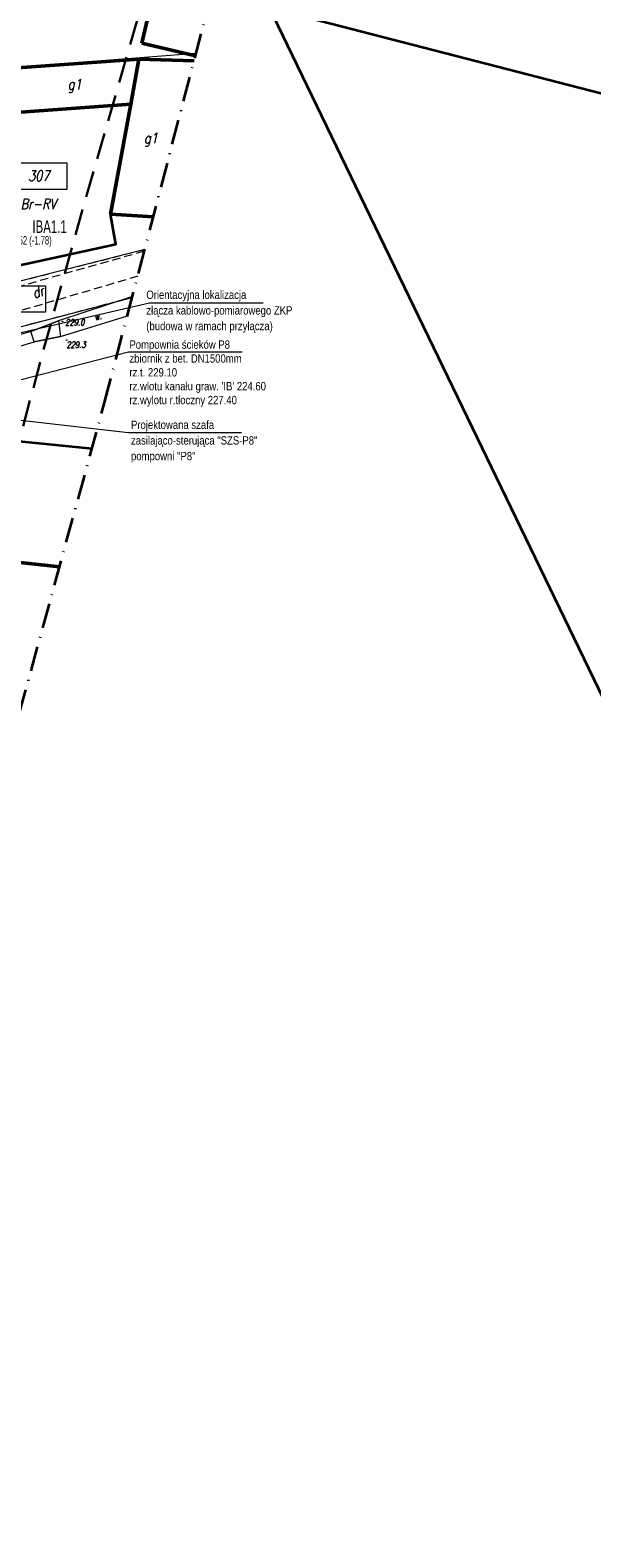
# Model space of a CAD drawing. Header units: millimetres. Extents: x 7436010 to 7436992, y 5663514 to 5666647.
# Tile 37 of 73: x 7436326 to 7436394, y 5664012 to 5664193. Entities that reach past the tile are written whole.
import ezdxf
from ezdxf.enums import TextEntityAlignment as Align

# ---------------------------------------------------------------- set-up
doc = ezdxf.new("R2010")
doc.units = ezdxf.units.MM
for name, pattern in [('$0$HIDDEN', [9.525, 6.35, -3.175]), ('1', [0]), ('2_EGBU_A', [0]), ('GAK', [3.5, 2, -0.75, 0, -0.75]), ('GDE', [0]), ('GUZ', [1.5, 1, -0.5]), ('KOR', [2, 1, 1]), ('KOU', [1.5, 1, -0.5])]:
    doc.linetypes.add(name, pattern=pattern)
for name, color, linetype, lineweight in [('1 OGRODZENIE', 7, 'BGT', 35), ('5 RÓW PRZYDROŻNY', 7, 'Continuous', 18), ('_AA_Pompownie sieciowe - opis', 1, 'Continuous', 30), ('_DZIAŁKI DO POZWOLENIA', 110, 'Continuous', 9), ('_II_Odnośniki', 7, 'Continuous', 9), ('_LINIA ROZ.LOKA', 4, '$0$HIDDEN', 30), ('Dzialki', 7, 'GDE', 18), ('EDZPD_L_1', 7, 'GDE', 18), ('EDZTD_T_0', 7, 'Continuous', 18), ('EGBB_E_T_0', 7, 'Continuous', 18), ('EGBB_L_0', 7, '2_EGBU_A', 50), ('EUZPU_L_3', 7, 'KOR', 18), ('nowa elektryka', 1, 'Continuous', 35), ('SDRPK_L_1', 7, 'KOU', 18), ('SDRPT_L_4', 7, '1', 18), ('UŻYTKI LINIE', 96, 'GUZ', 18), ('UŻYTKI OZNACZENIE', 96, 'Continuous', 18), ('WEKTOR RZĘDNE TERENU', 7, 'Continuous', 18), ('ZAKRES MAPY', 1, 'GAK', 35)]:
    doc.layers.add(name, color=color, linetype=linetype, lineweight=lineweight)
doc.layers.add('_map', color=7, linetype='Continuous')
doc.layers.add('TEKST ks przyłącz korek', color=32, linetype='Continuous')
doc.layers.add('RAMA WYPLOT', color=3, linetype='Continuous', lineweight=35, plot=False)
doc.styles.add('GENERATED_STYLE_1', font='txt')
doc.styles.add('K1_ACAD', font='romans.shx', dxfattribs={"width": 0.8, "oblique": 12})
doc.styles.add('PLAN 1 pop.', font='ARIALN.TTF', dxfattribs={"width": 0.8})
doc.styles.add('PLAN 2 pop.', font='ARIALN.TTF', dxfattribs={"width": 0.8})
doc.linetypes.add('BGT', pattern='A,3.75,[133,ltypeshp.shx,S=0.1875,R=0,X=0,Y=0],3.75', length=7.5)

# ---------------------------------------------------------------- blocks, each defined once
blk = doc.blocks.new('WSP')
at = {"linetype": 'Continuous'}
blk.add_circle((0, 0), 0.045, dxfattribs=at)
blk = doc.blocks.new('STUDZ')
at = {"layer": '1 OGRODZENIE', "flags": 128}
for points in [[(7436310.99, 5664161.96), (7436321.07, 5664163.99), (7436325.98, 5664164.96), (7436336.6, 5664167.28), (7436335.93, 5664170.9)], [(7436294.12, 5664105.83), (7436297.53, 5664118.22), (7436298.65, 5664122.12), (7436301.45, 5664132.02), (7436301.71, 5664133.06), (7436305.26, 5664145.59), (7436333.72, 5664142.74)]]:
    blk.add_lwpolyline(points, dxfattribs=at)
at = {"layer": 'Dzialki'}
blk.add_line((7436314.73, 5664187.81), (7436346.26, 5664190.26), dxfattribs=at)
at = {"layer": 'EDZPD_L_1'}
for p, q in [((7436340.06, 5664166.66), (7436307.2, 5664158.35)), ((7436305.54, 5664152.22), (7436338.55, 5664160.9))]:
    blk.add_line(p, q, dxfattribs=at)
at = {"layer": 'EGBB_L_0'}
for p, q in [((7436339.71, 5664191.45), (7436343.95, 5664209.6)), ((7436339.71, 5664191.45), (7436346.17, 5664189.92)), ((7436324.21, 5664188.44), (7436339.36, 5664189.54)), ((7436338.37, 5664184.13), (7436339.36, 5664189.54)), ((7436339.36, 5664189.54), (7436346.01, 5664189.32)), ((7436324.6, 5664183.13), (7436338.37, 5664184.13)), ((7436335.93, 5664170.9), (7436338.37, 5664184.13)), ((7436335.93, 5664170.9), (7436341.09, 5664170.57)), ((7436317.01, 5664129.94), (7436329.82, 5664128.49))]:
    blk.add_line(p, q, dxfattribs=at)
at = {"layer": 'EUZPU_L_3'}
for p, q in [((7436338.58, 5664161.02), (7436329.71, 5664158.06)), ((7436329.71, 5664158.06), (7436326.36, 5664156.79)), ((7436329.92, 5664156.2), (7436337.97, 5664158.69)), ((7436326.36, 5664156.79), (7436315.4, 5664153.64)), ((7436326.75, 5664155.54), (7436329.92, 5664156.2)), ((7436315.65, 5664152.28), (7436326.75, 5664155.54))]:
    blk.add_line(p, q, dxfattribs=at)
at = {"layer": 'RAMA WYPLOT', "flags": 128}
for points in [[(7436274.44, 5664216.5), (7436499.65, 5665089.51), (7436635.21, 5665054.54), (7436410, 5664181.53)], [(7436354.96, 5663513.71), (7436622.33, 5663643.03), (7436277.24, 5664356.53), (7436009.87, 5664227.21)]]:
    blk.add_lwpolyline(points, close=True, dxfattribs=at)
at = {"layer": 'SDRPK_L_1'}
for p, q in [((7436340, 5664166.43), (7436313.19, 5664158.88)), ((7436339.22, 5664163.43), (7436314.66, 5664156.21))]:
    blk.add_line(p, q, dxfattribs=at)
at = {"layer": 'SDRPT_L_4'}
for p, q in [((7436326.36, 5664156.79), (7436329.71, 5664158.06)), ((7436329.71, 5664158.06), (7436329.92, 5664156.2)), ((7436326.75, 5664155.54), (7436326.36, 5664156.79)), ((7436329.92, 5664156.2), (7436326.75, 5664155.54))]:
    blk.add_line(p, q, dxfattribs=at)
at = {"layer": 'UŻYTKI LINIE', "flags": 128}
for points in [[(7436307.2, 5664158.35), (7436340.06, 5664166.66)], [(7436305.54, 5664152.22), (7436338.55, 5664160.9)], [(7436303.86, 5664145.73), (7436333.72, 5664142.74)]]:
    blk.add_lwpolyline(points, dxfattribs=at)
at = {"layer": 'ZAKRES MAPY', "ltscale": 1.5}
blk.add_lwpolyline([(7436302.12, 5663964.1), (7436300.94, 5664023.12), (7436335.23, 5664148.26), (7436432.26, 5664518.01)], dxfattribs=at)
at = {"layer": 'WEKTOR RZĘDNE TERENU', "rotation": 0.06340145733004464}
for p in [(7436330.17, 5664158.01), (7436330.68, 5664155.75)]:
    blk.add_blockref('WSP', p, dxfattribs=at)
at = {"layer": '5 RÓW PRZYDROŻNY', "style": 'K1_ACAD', "oblique": 12, "width": 0.8}
blk.add_text('w.', height=0.75, rotation=17.1663, dxfattribs=at).set_placement((7436334.41, 5664158.57), align=Align.MIDDLE)
at = {"layer": 'EDZTD_T_0', "style": 'K1_ACAD', "oblique": 12, "width": 0.8}
blk.add_text('307', height=1.25, dxfattribs=at).set_placement((7436326.04, 5664176.13), align=Align.TOP_LEFT)
at = {"layer": 'EGBB_E_T_0', "style": 'K1_ACAD', "oblique": 12, "width": 0.8}
for p in [(7436331.63, 5664186.31), (7436340.8, 5664179.85)]:
    blk.add_text('g1', height=1.25, dxfattribs=at).set_placement(p, align=Align.MIDDLE)
at = {"layer": 'UŻYTKI OZNACZENIE', "style": 'K1_ACAD', "oblique": 12, "width": 0.8}
blk.add_text('Br-RV', height=1.25, dxfattribs=at).set_placement((7436325.14, 5664172.76), align=Align.TOP_LEFT)
blk.add_text('dr', height=1.25, rotation=16.3855, dxfattribs=at).set_placement((7436326.41, 5664161.96), align=Align.TOP_LEFT)
at = {"layer": 'WEKTOR RZĘDNE TERENU', "style": 'K1_ACAD', "oblique": 12, "width": 0.8}
for s, p in [('229.0', (7436330.5, 5664157.51)), ('229.3', (7436330.64, 5664154.83))]:
    blk.add_text(s, height=0.75, rotation=0.0634, dxfattribs=at).set_placement(p)

msp = doc.modelspace()

# ---------------------------------------------------------------- linework, layer by layer
at = {"layer": '_DZIAŁKI DO POZWOLENIA'}
for points in [[(7436324.82, 5664177.05), (7436330.71, 5664177.05), (7436330.71, 5664173.85), (7436324.82, 5664173.85)], [(7436322.24, 5664162.3), (7436328.13, 5664162.3), (7436328.13, 5664159.1), (7436322.24, 5664159.1)]]:
    msp.add_lwpolyline(points, close=True, dxfattribs=at)
at = {"layer": '_II_Odnośniki'}
for points in [[(7436309.87, 5664153.14), (7436340.64, 5664160.25), (7436354.29, 5664160.25)], [(7436316.31, 5664148.73), (7436338.11, 5664154.34), (7436351.76, 5664154.34)], [(7436314.64, 5664147.32), (7436338.06, 5664144.66), (7436351.71, 5664144.66)]]:
    msp.add_lwpolyline(points, dxfattribs=at)
at = {"layer": '_LINIA ROZ.LOKA', "ltscale": 0.5, "flags": 128}
msp.add_lwpolyline([(7436769.82, 5666386.17), (7436785.63, 5666401.9), (7436777.17, 5666339.85), (7436769.64, 5666284.84), (7436763.69, 5666241.33), (7436758.71, 5666204.87), (7436747, 5666120.48), (7436746.67, 5666118.16), (7436746, 5666112.25), (7436742.68, 5666086.95), (7436737.87, 5666050.31), (7436735.79, 5666034.48), (7436729.16, 5665983.96), (7436725.41, 5665955.37), (7436721.16, 5665922.94), (7436716.68, 5665892.75), (7436714.65, 5665879.5), (7436710.7, 5665853.65), (7436705.91, 5665822.36), (7436701.24, 5665791.78), (7436696.68, 5665761.99), (7436693.36, 5665740.28), (7436692.49, 5665734.57), (7436691.24, 5665725.21), (7436686.82, 5665692.28), (7436686.24, 5665687.98), (7436687.02, 5665687.87), (7436687.8, 5665687.76), (7436688.43, 5665687.68), (7436689.73, 5665687.5), (7436691.7, 5665687.22), (7436695.05, 5665686.76), (7436699.59, 5665686.13), (7436703.87, 5665685.5), (7436710.05, 5665684.69), (7436704.14, 5665626.72), (7436692.35, 5665554.03), (7436684.4, 5665507.89), (7436678.95, 5665476.38), (7436678.11, 5665452.58), (7436669.82, 5665424.53), (7436658.74, 5665384.42), (7436649.92, 5665353.22), (7436656.07, 5665352.41), (7436640.53, 5665294.18), (7436627.07, 5665248.66), (7436617.8, 5665220.56), (7436609.03, 5665184.74), (7436597.09, 5665145.04), (7436586.74, 5665104.18), (7436580.26, 5665077.61), (7436551.4, 5665080.63), (7436544.13, 5665053.46), (7436541.65, 5665043.68), (7436535.65, 5665019.89), (7436527.28, 5664986.71), (7436518.85, 5664953.13), (7436540.24, 5664951.29), (7436527.27, 5664905.09), (7436512.89, 5664848.87), (7436512.75, 5664848.25), (7436491.25, 5664843.66), (7436490.45, 5664840.42), (7436488.75, 5664840.17), (7436485.59, 5664828.52), (7436480.77, 5664810.69), (7436477.56, 5664798.83), (7436470.05, 5664771.07), (7436466.78, 5664758.91), (7436461, 5664737.53), (7436453.38, 5664709.45), (7436450.49, 5664698.66), (7436449.29, 5664694.23), (7436447.88, 5664689), (7436444.73, 5664677.41), (7436439.73, 5664658.88), (7436430.8, 5664625.84), (7436422.09, 5664592.64), (7436411.81, 5664553.45), (7436402.82, 5664519.11), (7436395.06, 5664489.58), (7436386.91, 5664458.42), (7436380.7, 5664434.66), (7436376.52, 5664418.9), (7436373.4, 5664406.85), (7436371.23, 5664398.64), (7436365.4, 5664376.39), (7436360.19, 5664356.59), (7436358.97, 5664351.96), (7436370.07, 5664349.72), (7436345.74, 5664252.38), (7436338.1, 5664221.81), (7436346.56, 5664219.64), (7436332.96, 5664172.83), (7436327.71, 5664153.96), (7436320.71, 5664127.65), (7436315.85, 5664109.04), (7436293.51, 5664105.67), (7436291.78, 5664098.99), (7436311.25, 5664095.22), (7436305.86, 5664069.9), (7436301.25, 5664052.5), (7436298.26, 5664034.7), (7436295.23, 5664016.7), (7436294.2, 5663992.36), (7436295.68, 5663969.32), (7436298.86, 5663944.9), (7436305.05, 5663922.42), (7436309.37, 5663907.37), (7436310.08, 5663904.28), (7436287.94, 5663894.27), (7436287.89, 5663894.23), (7436289.29, 5663888.17), (7436307.22, 5663896.42), (7436313.56, 5663878.37), (7436316.82, 5663864.36), (7436323.1, 5663841.84), (7436323.62, 5663840.35), (7436302.73, 5663832.55), (7436306.08, 5663818.61), (7436328.59, 5663826.53), (7436335.3, 5663807.88), (7436346.49, 5663776.83), (7436347.27, 5663774.44), (7436325.84, 5663769.72), (7436328.27, 5663765.49), (7436328.27, 5663765.49), (7436337.73, 5663749.26), (7436355.95, 5663758.12), (7436369.04, 5663743.04), (7436379.22, 5663723.73), (7436386.59, 5663707.33), (7436393.78, 5663687.44), (7436394.54, 5663683.16), (7436386.12, 5663681.18), (7436375.06, 5663673.19), (7436376.66, 5663669.4), (7436378.04, 5663665.37), (7436383.14, 5663649.89), (7436385.45, 5663641.27), (7436392.56, 5663614.94), (7436402.77, 5663597.55), (7436404.55, 5663594.36), (7436398.14, 5663579.56), (7436383.47, 5663579.87), (7436383.47, 5663598.95), (7436383.54, 5663613.76), (7436381.27, 5663622.16), (7436375.49, 5663643.65), (7436374.49, 5663647.41), (7436373.19, 5663652.22), (7436366.81, 5663649.77), (7436363.11, 5663660.13), (7436369.06, 5663664.53), (7436367.98, 5663667.46), (7436362.42, 5663663.46), (7436351.03, 5663690.17), (7436348.92, 5663700.66), (7436355.28, 5663701.41), (7436350.01, 5663711.55), (7436342.68, 5663723.84), (7436323.69, 5663721.1), (7436294.62, 5663770.74), (7436268.86, 5663766.23), (7436263.07, 5663785.82), (7436260.04, 5663784.81), (7436254.69, 5663782.73), (7436252.46, 5663789.25), (7436260.43, 5663792.4), (7436278.16, 5663799.5), (7436285.7, 5663801.99), (7436278.82, 5663825.68), (7436273.4, 5663846.93), (7436269.39, 5663864.94), (7436284.57, 5663868.62), (7436282.66, 5663876.99), (7436274.79, 5663875.66), (7436272.43, 5663887.4), (7436280.04, 5663888.29), (7436279.11, 5663892.09), (7436269.52, 5663890.93), (7436263.1, 5663914.55), (7436258.6, 5663935.85), (7436251.25, 5663959.73), (7436247.77, 5663974.33), (7436257.81, 5663977.45), (7436257.7, 5663985.66), (7436257.6, 5663994.26), (7436254.81, 5664004.46), (7436251.48, 5664016.71), (7436250.55, 5664027.07), (7436249.49, 5664037.26), (7436242.69, 5664037.33), (7436241.68, 5664048.83), (7436240.9, 5664065.75), (7436219.89, 5664094.24), (7436221.99, 5664101.65), (7436224.11, 5664100.45), (7436249.12, 5664102.02), (7436242.68, 5664108.3), (7436226.64, 5664128.31), (7436226.02, 5664140.26), (7436224.84, 5664141.85), (7436219.24, 5664143.56), (7436189.72, 5664143.16), (7436172.24, 5664151.73), (7436160.04, 5664157.7), (7436156.65, 5664159.35), (7436144.81, 5664164.95), (7436142.54, 5664166.01), (7436135.05, 5664171.55), (7436122.04, 5664181.32), (7436108.22, 5664191.49), (7436106.94, 5664192.44), (7436096.69, 5664202.79), (7436089.7, 5664209.89), (7436082.36, 5664217.23), (7436065.98, 5664208.51), (7436054.19, 5664202.18), (7436048.15, 5664211.64), (7436077.49, 5664231.59), (7436078.11, 5664230.8), (7436082.88, 5664224.7), (7436088.01, 5664218.66), (7436091.26, 5664215.4), (7436100.88, 5664205.31), (7436105.44, 5664200.58), (7436107, 5664199), (7436108.61, 5664197.36), (7436109.38, 5664196.58), (7436109.54, 5664196.42), (7436113.39, 5664193.77), (7436117.54, 5664190.76), (7436126.19, 5664184.59), (7436131.52, 5664180.7), (7436136.12, 5664196.77), (7436147.66, 5664192.78), (7436144.07, 5664181.29), (7436141.62, 5664173.45), (7436149.98, 5664169.14), (7436161.93, 5664163.01), (7436166.87, 5664160.46), (7436176.13, 5664155.71), (7436190.6, 5664148.29), (7436211.64, 5664148.49), (7436219.97, 5664148.58), (7436227.76, 5664146.18), (7436230.92, 5664142.23), (7436230.7, 5664137.63), (7436231.98, 5664130.14), (7436242.86, 5664115.22), (7436255.74, 5664102.74), (7436277.11, 5664081.5), (7436279.29, 5664110.77), (7436287.11, 5664140.3), (7436294.81, 5664168.38), (7436300.41, 5664167.93), (7436303.62, 5664180.05), (7436314.75, 5664222.52), (7436320.67, 5664244.51), (7436329.29, 5664276.33), (7436339.49, 5664314.22), (7436347.35, 5664343.31), (7436344.05, 5664344.14), (7436348.21, 5664369.31), (7436371.21, 5664451.73), (7436387.62, 5664516.96), (7436415.59, 5664621.21), (7436434.67, 5664694.68), (7436464.45, 5664803.67), (7436472.92, 5664837.82), (7436477.35, 5664838.62), (7436478.21, 5664841.78), (7436481.51, 5664853.98), (7436494.03, 5664899.69), (7436502.4, 5664930.23), (7436504.59, 5664938.28), (7436507.77, 5664949.8), (7436500.72, 5664950), (7436508.91, 5664982.67), (7436528.12, 5665058.56), (7436539.99, 5665099.16), (7436546.5, 5665097.77), (7436553.59, 5665124.94), (7436568.61, 5665185.17), (7436573.13, 5665202.81), (7436575.09, 5665210.14), (7436580.01, 5665229.57), (7436583.77, 5665244.51), (7436593.84, 5665284.25), (7436602.23, 5665317.29), (7436613.91, 5665363.64), (7436618.24, 5665380.68), (7436630.04, 5665427.09), (7436635.6, 5665448.86), (7436641.55, 5665472.26), (7436645.6, 5665488.17), (7436647.47, 5665501.71), (7436650.05, 5665519.83), (7436651.53, 5665531.05), (7436655.66, 5665560.73), (7436662.17, 5665607.71), (7436664.22, 5665622.58), (7436669.04, 5665657.29), (7436673.24, 5665687.67), (7436669.13, 5665688.35), (7436676.29, 5665740.38), (7436691.42, 5665845.09), (7436699.67, 5665904.31), (7436707.4, 5665965.13), (7436522.2, 5665967.37), (7436460.27, 5665974.02), (7436461.79, 5665994.07), (7436645.18, 5665988.69), (7436704.6, 5665987.73), (7436718.23, 5666087.22), (7436731.41, 5666189.83), (7436742.14, 5666261.15), (7436750, 5666316.48), (7436754.58, 5666343.8), (7436764.08, 5666343.13), (7436769.82, 5666386.17)], dxfattribs=at)

# ---------------------------------------------------------------- block references
at = {"layer": '_map'}
msp.add_blockref('STUDZ', (0, 0), dxfattribs=at)

# ---------------------------------------------------------------- texts
at = {"layer": '_AA_Pompownie sieciowe - opis', "insert": (7436338.22, 5664155.72), "char_height": 1, "width": 16.4817, "attachment_point": 1}
msp.add_mtext("{\\fArial Narrow|b0|i0|c0|p34;Pompownia ścieków\\fArial Narrow|b0|i0|c238|p34; P8\\P\\fArial Narrow|b0|i0|c0|p34;zbiornik z \\fArial Narrow|b0|i0|c238|p34;bet.\\fArial Narrow|b0|i0|c0|p34; \\fArial Narrow|b0|i0|c238|p34;DN1500\\fArial Narrow|b0|i0|c0|p34;mm\\Prz.t. 229.10\\Prz.wlotu kanału graw. 'IB' \\fArial Narrow|b0|i0|c238|p34;224.60\\P\\fArial Narrow|b0|i0|c0|p34;rz.wylotu r.tłoczny 227.40}", dxfattribs=at)
at = {"layer": 'nowa elektryka', "color": 0, "linetype": 'Continuous', "char_height": 1, "attachment_point": 1, "line_spacing_factor": 1.127556, "style": 'GENERATED_STYLE_1'}
for s, insert in [('{\\fArial Narrow|b0|i0|c238|p34;Orientacyjna lokalizacja }\\P{\\fArial Narrow|b0|i0|c238|p34;złącza kablowo-pomiarowego ZKP}\\P{\\fArial Narrow|b0|i0|c238|p34;(budowa w ramach przyłącza)}', (7436340.25, 5664161.71, -118.24)), ('{\\fArial Narrow|b0|i0|c238|p34;Projektowana szafa  }\\P{\\fArial Narrow|b0|i0|c238|p34;zasilająco-sterująca "SZS-P8" }\\P{\\fArial Narrow|b0|i0|c238|p34;pompowni "P8"}', (7436338.41, 5664146.08))]:
    msp.add_mtext(s, dxfattribs=dict(at, insert=insert))
at = {"layer": 'TEKST ks przyłącz korek', "width": 0.8}
for s, height, style, p in [('IBA1.1', 1.5, 'PLAN 1 pop.', (7436330.68, 5664168.65)), (' 227.52 (-1.78)', 1, 'PLAN 2 pop.', (7436328.87, 5664167.25))]:
    msp.add_text(s, height=height, dxfattribs=dict(at, style=style)).set_placement(p, align=Align.RIGHT)

doc.saveas('drawing.dxf')
